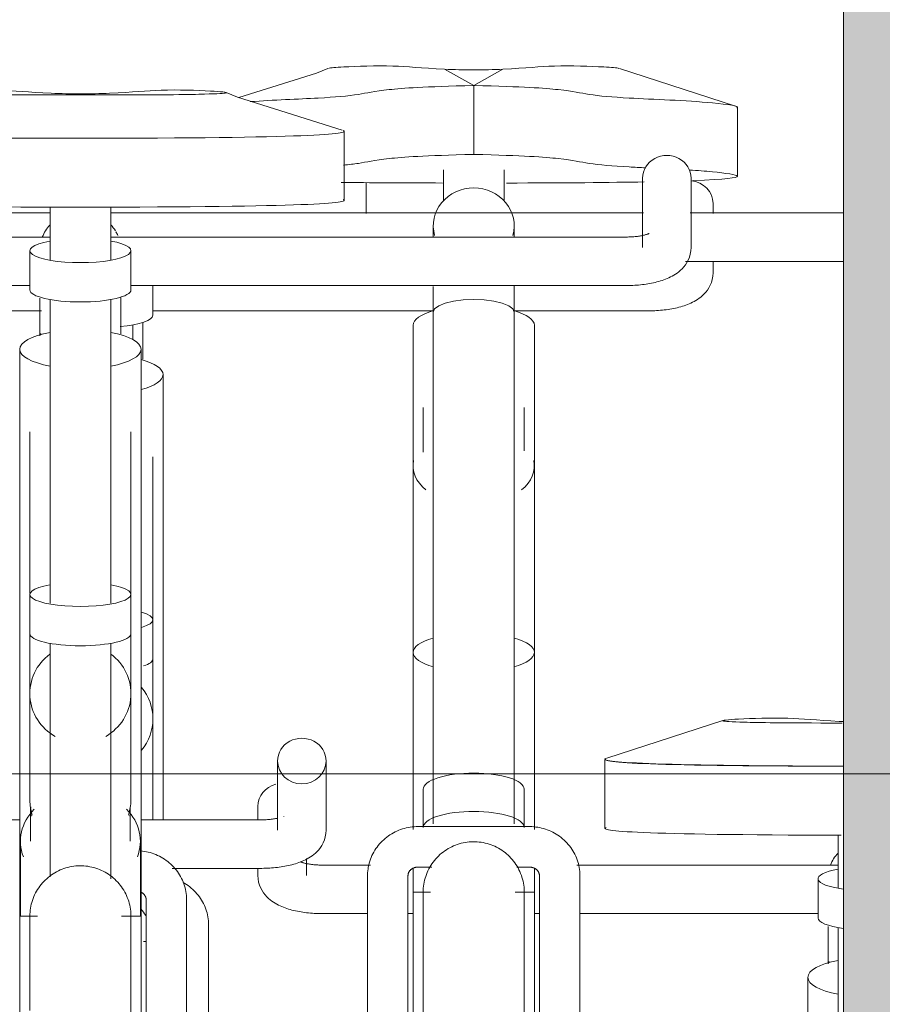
# Model space of a CAD drawing. Extents: x 50445 to 145605, y -10968 to 41989.
# Tile 227 of 256: x 96021 to 96447, y 273 to 760. Entities that reach past the tile are written whole.
import ezdxf

# ---------------------------------------------------------------- set-up
doc = ezdxf.new("R2010")
doc.units = 0
doc.header["$LTSCALE"] = 414.30304
doc.header["$MEASUREMENT"] = 0
for name, color, linetype, lineweight in [('A-DETL', 5, 'CONTINUOUS', 18), ('A-EQPM', 6, 'CONTINUOUS', 18), ('A-GENM', 6, 'CONTINUOUS', 18)]:
    doc.layers.add(name, color=color, linetype=linetype, lineweight=lineweight)

# ---------------------------------------------------------------- blocks, each defined once
blk = doc.blocks.new('42_KA leemstuc betonkolomafwerking - Type-V74-plotview doorsnede C C  -  1 op 100')
at = {"layer": 'A-GENM'}
h = blk.add_hatch(color=256, dxfattribs=at)
h.paths.add_polyline_path([(15248.73, -2480), (15802.73, -2480), (15802.73, -1463.74), (15783.05, -1462.63), (15779.84, -1461.44), (15766.34, -1452.92), (15764.44, -1450.59), (15763.56, -1444.95), (15762.83, -1434.06), (15763.24, -1407.83), (15766.34, -1402.77), (15771.72, -1399.85), (15777.93, -1399.85), (15783.31, -1402.77), (15786.42, -1407.83), (15786.83, -1410.75), (15786.83, -1438.97), (15794.83, -1439.83), (15802.73, -1439.83), (15802.73, -332.84), (15783.05, -331.72), (15779.84, -330.53), (15766.34, -322.02), (15764.44, -319.68), (15763.56, -314.04), (15762.83, -298.21), (15763.24, -276.92), (15766.34, -271.87), (15771.72, -268.95), (15777.93, -268.95), (15783.31, -271.87), (15786.42, -276.92), (15786.83, -279.84), (15786.83, -308.07), (15794.83, -308.93), (15802.73, -308.93), (15802.73, 530), (15248.73, 530), (15248.73, -2444.34)], flags=0)
h.paths.add_polyline_path([(15778.44, -1435.77), (15780.83, -1435.18), (15778.27, -1435.18)], flags=0)
h.paths.add_polyline_path([(15778.44, -304.86), (15780.83, -304.28), (15778.27, -304.28)], flags=0)
blk.add_line((15248.73, 530), (15248.73, -2480), dxfattribs=at)
blk = doc.blocks.new('97_KA_gestapelde fietsenstalling 8 fietsen 1600x1900 - Type-V118-plotview doorsnede C C  -  1 op 100')
at = {"layer": 'A-EQPM'}
for p, q in [((15012.69, -2.93), (15012.69, 12.25)), ((15184.2, -2.93), (15184.2, 1.91)), ((15184.2, -32.29), (15184.2, -26.51)), ((14907.2, -53.3), (14907.2, -38.45)), ((14612.2, -51.13), (14852.06, -51.13)), ((14907.1, -51.13), (15045.92, -51.13)), ((15085.75, -51.13), (15152.2, -51.13)), ((14897.2, -65.29), (14897.2, -57.99)), ((14912.2, -184.84), (14912.2, -82.63)), ((14907.2, -203.83), (14907.2, -123.36)), ((14912.2, -302.93), (14912.2, -152.21)), ((14907.2, -223.26), (14907.2, -203.83)), ((14907.2, -252.82), (14907.2, -223.26)), ((14907.2, -302.93), (14907.2, -252.82)), ((15189.03, -253.7), (15131.65, -272.31)), ((15130.61, -272.9), (15130.61, -306.98)), ((14959.1, -296.09), (14959.1, -302.93)), ((14907.2, -302.93), (14907.2, -298.21)), ((15246.1, -310.32), (15246.1, -336.54)), ((14983.1, -330.29), (14983.1, -321.9)), ((15014.79, -325.13), (14991.1, -325.13)), ((15246.1, -325.13), (15116.87, -325.13)), ((14959.1, -326.69), (14959.1, -330.29)), ((15236.1, -331.87), (15236.1, -351.3)), ((14991.1, -349.13), (15013.33, -349.13)), ((15033.31, -349.13), (15035.83, -349.13)), ((15095.83, -349.13), (15098.33, -349.13)), ((15118.31, -349.13), (15236.1, -349.13)), ((14934.7, -469.58), (14934.7, -354.68)), ((15246.1, -355.99), (15246.1, -506.13)), ((14903.83, -362.96), (14902.57, -362.96)), ((15241.57, -372.78), (15241.11, -374.01)), ((15231.1, -380.63), (15231.1, -482.84))]:
    blk.add_line(p, q, dxfattribs=at)
at = {"layer": 'A-EQPM', "flags": 128}
for points in [[(15184.2, -32.29), (15184.1, -33.96), (15183.82, -35.58), (15183.37, -37.1), (15182.8, -38.5), (15182.12, -39.77), (15181.39, -40.9), (15180.61, -41.91), (15179.8, -42.8), (15178.99, -43.58), (15178.17, -44.29), (15177.35, -44.92), (15176.53, -45.48), (15175.71, -45.99), (15174.89, -46.46), (15174.07, -46.89), (15173.25, -47.28), (15172.43, -47.65), (15171.59, -47.98), (15170.76, -48.3), (15169.92, -48.59), (15169.07, -48.86), (15168.21, -49.11), (15167.34, -49.35), (15166.46, -49.57), (15165.58, -49.77), (15164.69, -49.96), (15163.78, -50.13), (15162.87, -50.29), (15161.95, -50.43), (15161.03, -50.56), (15160.09, -50.68), (15159.16, -50.78), (15158.21, -50.87), (15157.26, -50.95), (15156.31, -51.01), (15155.35, -51.06), (15154.39, -51.1), (15153.42, -51.12), (15152.46, -51.13), (15152.2, -51.13)], [(14902.2, -75.02), (14902.2, -73.9), (14902.2, -72.76), (14902.2, -71.62), (14902.2, -70.47), (14902.2, -69.32), (14902.2, -68.16), (14902.2, -67), (14902.2, -65.84), (14902.2, -64.69), (14902.2, -63.53), (14902.2, -62.39), (14902.2, -61.25), (14902.2, -60.12), (14902.2, -59), (14902.2, -57.9), (14902.2, -56.81)], [(14980.13, -323.5), (14980.3, -323.58), (14980.52, -323.66), (14980.78, -323.75), (14981.08, -323.85), (14981.41, -323.96), (14981.78, -324.06), (14982.18, -324.17), (14982.61, -324.27), (14983.06, -324.37), (14983.54, -324.47), (14984.05, -324.56), (14984.57, -324.65), (14985.11, -324.73), (14985.67, -324.8), (14986.25, -324.87), (14986.84, -324.93), (14987.44, -324.99), (14988.05, -325.03), (14988.67, -325.07), (14989.3, -325.1), (14989.93, -325.12), (14990.56, -325.13), (14991.1, -325.13)], [(14959.1, -330.29), (14959.2, -331.96), (14959.48, -333.58), (14959.93, -335.1), (14960.5, -336.5), (14961.18, -337.77), (14961.92, -338.9), (14962.7, -339.91), (14963.5, -340.8), (14964.31, -341.58), (14965.13, -342.29), (14965.95, -342.92), (14966.77, -343.48), (14967.59, -343.99), (14968.41, -344.46), (14969.23, -344.89), (14970.05, -345.28), (14970.88, -345.65), (14971.71, -345.98), (14972.54, -346.3), (14973.38, -346.59), (14974.24, -346.86), (14975.09, -347.11), (14975.96, -347.35), (14976.84, -347.57), (14977.72, -347.77), (14978.62, -347.96), (14979.52, -348.13), (14980.43, -348.29), (14981.35, -348.43), (14982.27, -348.56), (14983.21, -348.68), (14984.15, -348.78), (14985.09, -348.87), (14986.04, -348.95), (14987, -349.01), (14987.95, -349.06), (14988.91, -349.1), (14989.88, -349.12), (14990.84, -349.13), (14991.1, -349.13)], [(14934.7, -354.68), (14934.68, -353.69), (14934.62, -352.7), (14934.51, -351.71), (14934.36, -350.74), (14934.18, -349.76), (14933.95, -348.8), (14933.68, -347.85), (14933.37, -346.91), (14933.03, -345.98), (14932.64, -345.07), (14932.22, -344.18), (14931.76, -343.31), (14931.27, -342.45), (14930.74, -341.62), (14930.18, -340.81), (14929.59, -340.02), (14928.96, -339.26), (14928.31, -338.53), (14927.62, -337.82), (14926.91, -337.14), (14926.18, -336.49), (14925.41, -335.87), (14924.63, -335.28), (14923.82, -334.72), (14922.99, -334.2), (14922.15, -333.7)], [(14901.29, -346.83), (14901.92, -347.6), (14902.52, -348.4), (14903.09, -349.23), (14903.62, -350.07)], [(15241.1, -355.44), (15241.1, -356.54), (15241.1, -357.65), (15241.1, -358.77), (15241.1, -359.91), (15241.1, -361.05), (15241.1, -362.2), (15241.1, -363.35), (15241.1, -364.51), (15241.1, -365.67), (15241.1, -366.83), (15241.1, -367.99), (15241.1, -369.14), (15241.1, -370.28), (15241.1, -371.42), (15241.1, -372.55), (15241.1, -373.67)]]:
    blk.add_lwpolyline(points, dxfattribs=at)
at = {"layer": 'A-EQPM'}
for centre, major_axis, ratio, start_param, end_param in [((15172.2, 1.91), (12, 0), 0.939693, 0, 1.476792), ((14882.2, -53.3), (25, 0), 0.237436, 5.071057, 6.283185), ((14882.2, -82.63), (30, 0), 0.320127, 5.404935, 7.157596), ((14882.2, -203.83), (25, 0), 0.237436, 5.593687, 6.972684), ((14882.2, -223.26), (25, 0), 0.237436, 5.664508, 6.283185), ((14882.2, -252.82), (25, 0), 0.978148, 5.593687, 6.972684), ((14971.1, -296.09), (12, 0), 0.939693, 1.832596, 3.141593), ((15261.1, -331.42), (20, 0), 0.931915, 2.426856, 2.797325), ((15261.1, -331.87), (25, 0), 0.237436, 2.220803, 4.18879), ((15261.1, -351.3), (25, 0), 0.237436, 3.141593, 4.18879), ((15261.1, -380.63), (30, 0), 0.320127, 2.094395, 4.18879)]:
    blk.add_ellipse(centre, major_axis=major_axis, ratio=ratio, start_param=start_param, end_param=end_param, dxfattribs=at)
blk.add_open_spline([(15246.64, -254.08), (15234.84, -253.46), (15221.98, -252.02), (15195.15, -252.83), (15185.56, -253.9), (15197.34, -254.52), (15217.52, -254.9), (15248, -254.9)], degree=3, knots=[0, 0, 0, 0, 0.0854061, 0.1773603, 0.2542553, 0.3207509, 0.3957861, 0.3957861, 0.3957861, 0.3957861], dxfattribs=at)
for points in [[(15248.72, -254.15), (15248.02, -254.13), (15247.33, -254.1), (15246.64, -254.08)], [(15131.18, -272.47), (15126.78, -274.2), (15153.24, -275.97), (15248.47, -276.25)], [(15247.63, -276.27), (15146.44, -276.11), (15127.04, -274.21), (15131.39, -272.47)], [(15247.63, -310.35), (15146.44, -310.19), (15127.04, -308.29), (15131.39, -306.55)]]:
    blk.add_open_spline(points, degree=3, dxfattribs=at)
blk = doc.blocks.new('97_KA_gestapelde fietsenstalling 16 fietsen 1600x2900 - Type-V122-plotview doorsnede C C  -  1 op 100')
at = {"layer": 'A-EQPM'}
for p, q in [((15051.37, 68.31), (15065.83, 60.28)), ((15065.83, 60.28), (15080.3, 68.31)), ((15137.91, 68.69), (15195.29, 50.08)), ((15065.83, 26.2), (15065.83, 60.28)), ((14858.23, 55.6), (14884.43, 55.6)), ((15196.32, 15.41), (15196.32, 49.49)), ((15001.82, 3.52), (15001.82, 37.6)), ((15050.83, 18.57), (15050.83, 3.11)), ((15080.83, 3.11), (15080.83, 18.57)), ((15149.33, 14.41), (15149.33, -19.79)), ((15173.33, -19.79), (15173.33, 14.41)), ((14856.33, 0.18), (14856.33, -26.04)), ((14886.33, -26.04), (14886.33, 0.18)), ((14856.33, -2.74), (14795.83, -2.74)), ((15149.74, -2.74), (14886.28, -2.74)), ((15248.73, -2.74), (15172.92, -2.74)), ((15045.83, -9.03), (15045.83, -14.68)), ((15085.83, -14.68), (15085.83, -9.03)), ((14856.33, -14.63), (14601.33, -14.63)), ((15141.33, -14.63), (14886.26, -14.63)), ((14846.33, -21.37), (14846.33, -40.8)), ((14896.33, -40.8), (14896.33, -21.37)), ((15170.65, -26.74), (15248.73, -26.74)), ((14601.33, -38.63), (14846.33, -38.63)), ((14896.23, -38.63), (15141.33, -38.63)), ((14856.33, -45.49), (14856.33, -195.63)), ((14886.33, -195.63), (14886.33, -45.49)), ((15045.83, -51.74), (15045.83, -304.74)), ((15085.83, -304.74), (15085.83, -51.74)), ((15035.83, -58.24), (15035.83, -220.01)), ((15095.83, -220.01), (15095.83, -58.24)), ((14851.8, -62.28), (14851.34, -63.51)), ((14841.33, -70.13), (14841.33, -172.34)), ((14901.33, -172.34), (14901.33, -70.13)), ((15040.83, -98.97), (15040.83, -121.07)), ((15090.83, -120.28), (15090.83, -98.97)), ((14846.33, -110.86), (14846.33, -190.9)), ((14896.33, -191.33), (14896.33, -110.86)), ((15035.83, -127.82), (15035.83, -166.32)), ((15095.83, -166.32), (15095.83, -127.82)), ((14841.33, -139.71), (14841.33, -350.46)), ((14901.33, -350.46), (14901.33, -139.71)), ((14846.33, -191.33), (14846.33, -210.76)), ((14896.33, -210.76), (14896.33, -191.33)), ((14846.33, -210.76), (14846.33, -240.32)), ((14896.33, -240.32), (14896.33, -210.76)), ((14856.33, -215.44), (14856.33, -331)), ((14886.33, -331.91), (14886.33, -215.44)), ((15035.83, -220.01), (15035.83, -307.57)), ((15095.83, -307.57), (15095.83, -220.01)), ((14846.33, -240.32), (14846.33, -292.3)), ((14896.33, -292.3), (14896.33, -240.32)), ((14968.83, -273.7), (14968.83, -307.9)), ((14992.83, -307.9), (14992.83, -273.7)), ((14846.33, -284.79), (14846.33, -292.3)), ((14896.33, -292.3), (14896.33, -284.79)), ((15040.83, -287.65), (15040.83, -306.59)), ((15090.83, -306.59), (15090.83, -287.65)), ((14846.68, -298.19), (14846.68, -313.36)), ((14895.98, -313.36), (14895.98, -298.19)), ((14972.01, -301.01), (14971.94, -301.05)), ((14841.33, -302.74), (14807.03, -302.74)), ((14960.83, -302.74), (14901.33, -302.74)), ((15093.33, -306.1), (15038.33, -306.1)), ((14841.68, -313.36), (14841.68, -350.46)), ((14900.98, -350.5), (14900.98, -313.36)), ((15038.33, -326.1), (15045.12, -326.1)), ((15087.12, -326.1), (15093.33, -326.1)), ((14916.66, -326.74), (14960.83, -326.74)), ((15013.33, -330.29), (15013.33, -637.45)), ((15033.33, -599.91), (15033.33, -330.29)), ((15035.83, -326.54), (15035.83, -338.57)), ((15095.83, -338.57), (15095.83, -326.54)), ((15098.33, -330.29), (15098.33, -599.91)), ((15118.33, -637.45), (15118.33, -330.29)), ((15044.49, -338.57), (15035.83, -338.57)), ((15035.83, -643.38), (15035.83, -338.57)), ((15095.83, -338.57), (15086.3, -338.57)), ((15095.83, -338.57), (15095.83, -643.38)), ((14903.83, -342.18), (14903.83, -432.34)), ((14923.83, -457.08), (14923.83, -342.18)), ((14850.08, -350.46), (14841.33, -350.46)), ((14841.33, -655.27), (14841.33, -350.46)), ((14901.33, -350.46), (14891.7, -350.46)), ((14901.33, -350.46), (14901.33, -655.27))]:
    blk.add_line(p, q, dxfattribs=at)
at = {"layer": 'A-EQPM', "flags": 128}
for points in [[(14949.75, 54.3), (14988.08, 66.39), (14993.76, 68.69)], [(15000.79, 38.19), (14949.09, 54.5), (14943.4, 56.8)], [(15152.54, -12.89), (15152.51, -12.9), (15152.43, -12.94), (15152.31, -13), (15152.13, -13.08), (15151.91, -13.16), (15151.65, -13.25), (15151.35, -13.35), (15151.02, -13.46), (15150.65, -13.56), (15150.25, -13.67), (15149.82, -13.77), (15149.37, -13.87), (15148.89, -13.97), (15148.39, -14.06), (15147.86, -14.15), (15147.32, -14.23), (15146.76, -14.3), (15146.18, -14.37), (15145.6, -14.43), (15144.99, -14.49), (15144.38, -14.53), (15143.76, -14.57), (15143.14, -14.6), (15142.51, -14.62), (15141.87, -14.63), (15141.33, -14.63)], [(15173.33, -19.79), (15173.23, -21.46), (15172.95, -23.08), (15172.51, -24.6), (15171.93, -26), (15171.26, -27.27), (15170.52, -28.4), (15169.74, -29.41), (15168.93, -30.3), (15168.12, -31.08), (15167.3, -31.79), (15166.48, -32.42), (15165.66, -32.98), (15164.84, -33.49), (15164.02, -33.96), (15163.2, -34.39), (15162.38, -34.78), (15161.56, -35.15), (15160.73, -35.48), (15159.89, -35.8), (15159.05, -36.09), (15158.2, -36.36), (15157.34, -36.61), (15156.47, -36.85), (15155.6, -37.07), (15154.71, -37.27), (15153.82, -37.46), (15152.92, -37.63), (15152.01, -37.79), (15151.09, -37.93), (15150.16, -38.06), (15149.23, -38.18), (15148.29, -38.28), (15147.34, -38.37), (15146.39, -38.45), (15145.44, -38.51), (15144.48, -38.56), (15143.52, -38.6), (15142.56, -38.62), (15141.59, -38.63), (15141.33, -38.63)], [(15085.83, -38.66), (15085.83, -39.81), (15085.83, -40.96), (15085.83, -42.12), (15085.83, -43.28), (15085.83, -44.44), (15085.83, -45.6), (15085.83, -46.75), (15085.83, -47.89), (15085.83, -49.03), (15085.83, -50.16), (15085.83, -51.28), (15085.83, -51.74)], [(15045.83, -51.74), (15045.83, -50.63), (15045.83, -49.51), (15045.83, -48.37), (15045.83, -47.23), (15045.83, -46.08), (15045.83, -44.93), (15045.83, -43.77), (15045.83, -42.61), (15045.83, -41.45), (15045.83, -40.29), (15045.83, -39.14)], [(14851.33, -44.94), (14851.33, -46.04), (14851.33, -47.15), (14851.33, -48.27), (14851.33, -49.41), (14851.33, -50.55), (14851.33, -51.7), (14851.33, -52.85), (14851.33, -54.01), (14851.33, -55.17), (14851.33, -56.33), (14851.33, -57.49), (14851.33, -58.64), (14851.33, -59.78), (14851.33, -60.92), (14851.33, -62.05), (14851.33, -63.17)], [(14891.33, -62.52), (14891.33, -61.4), (14891.33, -60.26), (14891.33, -59.12), (14891.33, -57.97), (14891.33, -56.82), (14891.33, -55.66), (14891.33, -54.5), (14891.33, -53.34), (14891.33, -52.19), (14891.33, -51.03), (14891.33, -49.89), (14891.33, -48.75), (14891.33, -47.62), (14891.33, -46.5), (14891.33, -45.4), (14891.33, -44.31)], [(15045.83, -51.74), (15046.52, -50.12), (15048.51, -48.62), (15051.69, -47.32), (15055.83, -46.33), (15060.66, -45.7), (15065.83, -45.49)], [(15065.83, -45.49), (15071.01, -45.7), (15075.83, -46.33), (15079.98, -47.32), (15083.15, -48.62), (15085.15, -50.12), (15085.83, -51.74)], [(14968.87, -301.98), (14968.39, -302.08), (14967.89, -302.17), (14967.37, -302.26), (14966.82, -302.34), (14966.26, -302.41), (14965.69, -302.48), (14965.1, -302.54), (14964.5, -302.6), (14963.89, -302.64), (14963.27, -302.68), (14962.64, -302.71), (14962.01, -302.73), (14961.37, -302.74), (14960.83, -302.74)], [(15038.33, -306.1), (15037.36, -306.12), (15036.38, -306.18), (15035.41, -306.27), (15034.44, -306.4), (15033.47, -306.57), (15032.51, -306.77), (15031.57, -307.01), (15030.63, -307.28), (15029.7, -307.59), (15028.78, -307.94), (15027.88, -308.32), (15026.99, -308.73), (15026.12, -309.18), (15025.27, -309.67), (15024.43, -310.18), (15023.62, -310.73), (15022.83, -311.31), (15022.06, -311.93), (15021.32, -312.57), (15020.6, -313.24), (15019.91, -313.94), (15019.24, -314.67), (15018.61, -315.42), (15018.01, -316.2), (15017.44, -317.01), (15016.9, -317.83), (15016.4, -318.68), (15015.93, -319.55), (15015.5, -320.44), (15015.1, -321.34), (15014.75, -322.27), (15014.43, -323.2), (15014.15, -324.15), (15013.91, -325.11), (15013.71, -326.08), (15013.56, -327.06), (15013.44, -328.04), (15013.37, -329.03), (15013.34, -330.02), (15013.33, -330.29)], [(15118.33, -330.29), (15118.31, -329.3), (15118.25, -328.31), (15118.15, -327.32), (15118, -326.34), (15117.81, -325.37), (15117.59, -324.41), (15117.32, -323.46), (15117.01, -322.52), (15116.66, -321.59), (15116.28, -320.68), (15115.86, -319.79), (15115.4, -318.91), (15114.91, -318.06), (15114.38, -317.23), (15113.82, -316.42), (15113.22, -315.63), (15112.6, -314.87), (15111.94, -314.13), (15111.26, -313.43), (15110.55, -312.75), (15109.81, -312.1), (15109.05, -311.48), (15108.26, -310.89), (15107.46, -310.33), (15106.63, -309.8), (15105.78, -309.31), (15104.91, -308.85), (15104.03, -308.43), (15103.13, -308.04), (15102.22, -307.68), (15101.29, -307.36), (15100.36, -307.08), (15099.41, -306.83), (15098.46, -306.62), (15097.49, -306.44), (15096.52, -306.3), (15095.55, -306.2), (15094.58, -306.13), (15093.6, -306.11), (15093.33, -306.1)], [(14992.83, -307.9), (14992.74, -309.57), (14992.45, -311.19), (14992.01, -312.71), (14991.43, -314.11), (14990.76, -315.38), (14990.02, -316.51), (14989.24, -317.52), (14988.44, -318.4), (14987.62, -319.19), (14986.8, -319.9), (14985.98, -320.52), (14985.16, -321.09), (14984.34, -321.6), (14983.53, -322.07), (14982.71, -322.5), (14981.89, -322.89), (14981.06, -323.26), (14980.23, -323.59), (14979.39, -323.91), (14978.55, -324.2), (14977.7, -324.47), (14976.84, -324.72), (14975.97, -324.96), (14975.1, -325.18), (14974.21, -325.38), (14973.32, -325.57), (14972.42, -325.74), (14971.51, -325.9), (14970.59, -326.04), (14969.66, -326.17), (14968.73, -326.29), (14967.79, -326.39), (14966.85, -326.48), (14965.89, -326.56), (14964.94, -326.62), (14963.98, -326.67), (14963.02, -326.71), (14962.06, -326.73), (14961.09, -326.74), (14960.83, -326.74)], [(15040.83, -338.57), (15040.85, -337.57), (15040.91, -336.57), (15041.01, -335.58), (15041.15, -334.59), (15041.33, -333.6), (15041.55, -332.63), (15041.81, -331.66), (15042.1, -330.71), (15042.44, -329.76), (15042.81, -328.84), (15043.22, -327.92), (15043.66, -327.03), (15044.14, -326.15), (15044.65, -325.29), (15045.2, -324.45), (15045.78, -323.64), (15046.39, -322.85), (15047.04, -322.09), (15047.71, -321.35), (15048.42, -320.64), (15049.15, -319.95), (15049.91, -319.3), (15050.69, -318.68), (15051.5, -318.09), (15052.33, -317.53), (15053.18, -317.01), (15054.05, -316.52), (15054.94, -316.07), (15055.85, -315.65), (15056.78, -315.27), (15057.71, -314.93), (15058.67, -314.62), (15059.63, -314.35), (15060.6, -314.12), (15061.58, -313.93), (15062.57, -313.78), (15063.57, -313.67), (15064.56, -313.6), (15065.56, -313.57), (15066.56, -313.58), (15067.56, -313.63), (15068.56, -313.72), (15069.55, -313.85), (15070.54, -314.02), (15071.51, -314.22), (15072.48, -314.47), (15073.44, -314.76), (15074.39, -315.08), (15075.32, -315.44), (15076.24, -315.84), (15077.14, -316.27), (15078.02, -316.74), (15078.88, -317.25), (15079.73, -317.79), (15080.55, -318.36), (15081.34, -318.96), (15082.11, -319.6), (15082.86, -320.26), (15083.58, -320.96), (15084.27, -321.68), (15084.93, -322.43), (15085.56, -323.21), (15086.16, -324.01), (15086.72, -324.84), (15087.26, -325.68), (15087.75, -326.55), (15088.22, -327.44), (15088.65, -328.34), (15089.04, -329.26), (15089.39, -330.2), (15089.71, -331.14), (15089.98, -332.1), (15090.22, -333.08), (15090.42, -334.06), (15090.58, -335.04), (15090.71, -336.04), (15090.79, -337.03), (15090.83, -338.03), (15090.83, -338.57)], [(14923.83, -342.18), (14923.81, -341.19), (14923.75, -340.2), (14923.64, -339.21), (14923.5, -338.24), (14923.31, -337.26), (14923.08, -336.3), (14922.82, -335.35), (14922.51, -334.41), (14922.16, -333.48), (14921.78, -332.57), (14921.36, -331.68), (14920.9, -330.81), (14920.4, -329.95), (14919.88, -329.12), (14919.31, -328.31), (14918.72, -327.52), (14918.1, -326.76), (14917.44, -326.03), (14916.76, -325.32), (14916.05, -324.64), (14915.31, -323.99), (14914.55, -323.37), (14913.76, -322.78), (14912.95, -322.22), (14912.13, -321.7), (14911.28, -321.2), (14910.41, -320.74), (14909.53, -320.32), (14908.63, -319.93), (14907.72, -319.57), (14906.79, -319.25), (14905.86, -318.97), (14904.91, -318.72), (14903.95, -318.51), (14902.99, -318.33), (14902.02, -318.19), (14901.05, -318.09)], [(14852.54, -333.98), (14853.21, -333.24), (14853.91, -332.53), (14854.65, -331.85), (14855.4, -331.19), (14856.19, -330.57), (14856.99, -329.98), (14857.82, -329.42), (14858.68, -328.9), (14859.55, -328.41), (14860.44, -327.96), (14861.35, -327.54), (14862.27, -327.16), (14863.21, -326.82), (14864.16, -326.51), (14865.13, -326.24), (14866.1, -326.01), (14867.08, -325.83), (14868.07, -325.67), (14869.07, -325.56), (14870.06, -325.49), (14871.06, -325.46), (14872.06, -325.47), (14873.06, -325.52), (14874.06, -325.61), (14875.05, -325.74), (14876.03, -325.91), (14877.01, -326.12), (14877.98, -326.36), (14878.94, -326.65), (14879.89, -326.97), (14880.82, -327.33), (14881.74, -327.73), (14882.64, -328.16), (14883.52, -328.63), (14884.38, -329.14), (14885.22, -329.68), (14886.04, -330.25), (14886.84, -330.85), (14887.61, -331.49), (14888.36, -332.16), (14889.08, -332.85), (14889.77, -333.57), (14890.43, -334.33), (14891.06, -335.1), (14891.66, -335.9), (14892.22, -336.73), (14892.75, -337.57), (14893.25, -338.44), (14893.72, -339.33), (14894.14, -340.23), (14894.53, -341.15), (14894.89, -342.09), (14895.2, -343.04), (14895.48, -344), (14895.72, -344.97), (14895.92, -345.95), (14896.08, -346.93), (14896.2, -347.93), (14896.28, -348.92), (14896.33, -349.92), (14896.33, -350.46)], [(15033.33, -330.29), (15033.34, -330.14), (15033.35, -330), (15033.36, -329.85), (15033.38, -329.71), (15033.41, -329.57), (15033.45, -329.42), (15033.49, -329.28), (15033.53, -329.13), (15033.59, -328.99), (15033.65, -328.85), (15033.71, -328.7), (15033.79, -328.56), (15033.87, -328.42), (15033.96, -328.28), (15034.06, -328.14), (15034.16, -328), (15034.27, -327.87), (15034.39, -327.74), (15034.51, -327.61), (15034.65, -327.48), (15034.79, -327.35), (15034.94, -327.23), (15035.09, -327.12), (15035.25, -327.01), (15035.42, -326.9), (15035.59, -326.8), (15035.77, -326.7), (15035.96, -326.61), (15036.15, -326.53), (15036.35, -326.45), (15036.55, -326.38), (15036.76, -326.32), (15036.97, -326.27), (15037.18, -326.22), (15037.39, -326.18), (15037.61, -326.15), (15037.83, -326.13), (15038.05, -326.11), (15038.27, -326.1), (15038.33, -326.1)], [(15093.33, -326.1), (15093.56, -326.11), (15093.78, -326.12), (15094, -326.14), (15094.22, -326.17), (15094.43, -326.21), (15094.65, -326.25), (15094.86, -326.31), (15095.06, -326.37), (15095.27, -326.43), (15095.46, -326.51), (15095.66, -326.59), (15095.84, -326.68), (15096.03, -326.77), (15096.2, -326.87), (15096.37, -326.98), (15096.54, -327.09), (15096.69, -327.2), (15096.84, -327.32), (15096.98, -327.44), (15097.12, -327.57), (15097.25, -327.7), (15097.37, -327.83), (15097.48, -327.97), (15097.59, -328.1), (15097.68, -328.24), (15097.77, -328.38), (15097.86, -328.52), (15097.93, -328.66), (15098, -328.81), (15098.07, -328.95), (15098.12, -329.09), (15098.17, -329.24), (15098.21, -329.38), (15098.25, -329.53), (15098.28, -329.67), (15098.3, -329.82), (15098.32, -329.96), (15098.33, -330.1), (15098.33, -330.25), (15098.33, -330.29)], [(14846.33, -350.46), (14846.35, -349.46), (14846.41, -348.46), (14846.51, -347.47), (14846.65, -346.48), (14846.83, -345.49), (14847.05, -344.52), (14847.31, -343.55), (14847.6, -342.6), (14847.93, -341.65), (14848.31, -340.73), (14848.71, -339.81), (14849.16, -338.92), (14849.64, -338.04), (14850.15, -337.18), (14850.7, -336.35), (14851.28, -335.53), (14851.89, -334.74), (14852.54, -333.98)], [(14901.34, -338.57), (14901.52, -338.66), (14901.7, -338.76), (14901.87, -338.87), (14902.03, -338.98), (14902.19, -339.09), (14902.34, -339.21), (14902.48, -339.34), (14902.62, -339.46), (14902.74, -339.59), (14902.86, -339.72), (14902.98, -339.86), (14903.08, -339.99), (14903.18, -340.13), (14903.27, -340.27), (14903.36, -340.41), (14903.43, -340.56), (14903.5, -340.7), (14903.56, -340.84), (14903.62, -340.99), (14903.67, -341.13), (14903.71, -341.27), (14903.75, -341.42), (14903.78, -341.56), (14903.8, -341.71), (14903.82, -341.85), (14903.83, -341.99), (14903.83, -342.14), (14903.83, -342.18)], [(15040.83, -338.96), (15040.83, -338.59), (15040.83, -338.57)], [(15040.83, -345.32), (15040.83, -343.01), (15040.83, -341.17), (15040.83, -339.83), (15040.83, -338.96), (15040.83, -338.59), (15040.83, -338.57)], [(15040.83, -338.57), (15040.83, -338.81), (15040.83, -339.55), (15040.83, -340.76), (15040.83, -342.46), (15040.83, -344.65), (15040.83, -347.31), (15040.83, -350.44), (15040.83, -354.04), (15040.83, -358.11), (15040.83, -362.63), (15040.83, -367.6), (15040.83, -373.02), (15040.83, -378.86), (15040.83, -385.13), (15040.83, -391.81), (15040.83, -398.89)], [(15090.83, -338.96), (15090.83, -338.59), (15090.83, -338.57)], [(15090.83, -400.87), (15090.83, -393.68), (15090.83, -386.89), (15090.83, -380.51), (15090.83, -374.55), (15090.83, -369.02), (15090.83, -363.93), (15090.83, -359.29), (15090.83, -355.1), (15090.83, -351.37), (15090.83, -348.11), (15090.83, -345.32), (15090.83, -343.01), (15090.83, -341.17), (15090.83, -339.83), (15090.83, -338.96), (15090.83, -338.59), (15090.83, -338.57)], [(15090.83, -338.57), (15090.83, -338.81), (15090.83, -339.55), (15090.83, -340.76), (15090.83, -342.46), (15090.83, -344.65), (15090.83, -345.87)], [(14846.33, -357.21), (14846.33, -354.9), (14846.33, -353.06), (14846.33, -351.72), (14846.33, -350.85), (14846.33, -350.48), (14846.33, -350.46)], [(14846.33, -350.46), (14846.33, -350.71), (14846.33, -351.44), (14846.33, -352.65), (14846.33, -354.35), (14846.33, -356.54), (14846.33, -359.2), (14846.33, -362.33), (14846.33, -365.93), (14846.33, -370), (14846.33, -374.52), (14846.33, -379.49), (14846.33, -384.91), (14846.33, -390.75), (14846.33, -397.02)], [(14846.33, -350.85), (14846.33, -350.48), (14846.33, -350.46)], [(14896.33, -398.78), (14896.33, -392.4), (14896.33, -386.44), (14896.33, -380.91), (14896.33, -375.82), (14896.33, -371.18), (14896.33, -366.99), (14896.33, -363.26), (14896.33, -360), (14896.33, -357.21), (14896.33, -354.9), (14896.33, -353.06), (14896.33, -351.72), (14896.33, -350.85), (14896.33, -350.48), (14896.33, -350.46)], [(14896.33, -350.46), (14896.33, -350.71), (14896.33, -351.44), (14896.33, -352.65), (14896.33, -354.35), (14896.33, -356.54)], [(14896.33, -350.85), (14896.33, -350.48), (14896.33, -350.46)]]:
    blk.add_lwpolyline(points, dxfattribs=at)
at = {"layer": 'A-EQPM'}
for centre, major_axis, ratio, start_param, end_param in [((15161.33, 14.41), (12, 0), 0.939693, 0, 3.141593), ((15065.83, -9.03), (20, 0), 0.931915, 1.570796, 3.403392), ((15065.83, -9.03), (20, 0), 0.931915, 6.021386, 7.853982), ((14871.33, -20.92), (20, 0), 0.931915, 2.426856, 2.797325), ((14871.33, -20.92), (20, 0), 0.931915, 0.523599, 0.719846), ((14871.33, -20.92), (20, 0), 0.931915, 0.386718, 0.496897), ((14871.33, -21.37), (25, 0), 0.237436, 2.220803, 4.712389), ((14871.33, -21.37), (25, 0), 0.237436, 4.712389, 7.208051), ((14871.33, -40.8), (25, 0), 0.237436, 3.141593, 4.712389), ((14871.33, -40.8), (25, 0), 0.237436, 4.712389, 6.283185), ((15065.83, -58.24), (30, 0), 0.320127, 2.293457, 3.141593), ((15065.83, -58.24), (30, 0), 0.320127, 0, 0.848135), ((14871.33, -70.13), (30, 0), 0.320127, 2.094395, 4.18879), ((14871.33, -70.13), (30, 0), 0.320127, 5.235988, 7.330383), ((15065.83, -127.82), (30, 0), 0.642922, 3.001013, 3.804386), ((15065.83, -127.82), (30, 0), 0.642922, 5.620392, 6.423765), ((14871.33, -191.33), (25, 0), 0.237436, 2.219192, 4.712389), ((14871.33, -191.33), (25, 0), 0.237436, 4.712389, 7.203975), ((14871.33, -210.76), (25, 0), 0.237436, 3.141593, 4.712389), ((14871.33, -210.76), (25, 0), 0.237436, 4.712389, 6.283185), ((15065.83, -220.01), (30, 0), 0.320127, 2.305075, 3.98686), ((15065.83, -220.01), (30, 0), 0.320127, 5.437917, 7.119703), ((14871.33, -240.32), (25, 0), 0.978148, 2.220803, 4.18879), ((14871.33, -240.32), (25, 0), 0.978148, 5.235988, 7.20753), ((14980.83, -273.7), (12, 0), 0.939693, 0, 3.141593), ((14980.83, -273.7), (12, 0), 0.939693, 3.141593, 6.283185), ((15065.83, -287.65), (25, 0), 0.320127, 1.570796, 3.141593), ((15065.83, -287.65), (25, 0), 0.320127, 0, 1.570796), ((14871.33, -298.19), (24.65, 0), 0.838671, 3.05396, 3.278335), ((14871.33, -298.19), (24.65, 0), 0.838671, 6.146443, 6.370818), ((14871.33, -313.36), (29.65, 0), 0.838671, 2.450228, 3.455752), ((14871.33, -313.36), (29.65, 0), 0.838671, 5.969026, 6.97455), ((15065.83, -306.59), (25, 0), 0.320127, 1.570796, 3.141593), ((15065.83, -306.59), (25, 0), 0.320127, 0, 1.570796)]:
    blk.add_ellipse(centre, major_axis=major_axis, ratio=ratio, start_param=start_param, end_param=end_param, dxfattribs=at)
for points, knots in [([(14994, 68.76), (14994.93, 68.99), (15002.14, 69.63), (15026.71, 70.38), (15039.57, 68.93), (15051.37, 68.31)], [0.1629708, 0.1629708, 0.1629708, 0.1629708, 0.2184258, 0.31038, 0.3957861, 0.3957861, 0.3957861, 0.3957861]), ([(15080.3, 68.31), (15092.1, 68.93), (15104.96, 70.38), (15129.53, 69.63), (15136.74, 68.99), (15137.66, 68.76)], [0, 0, 0, 0, 0.0854061, 0.1773603, 0.2328154, 0.2328154, 0.2328154, 0.2328154]), ([(14955.34, 52.29), (14966.81, 53.11), (14989.58, 53.88), (15009.23, 55.55), (15019.31, 58.16), (15041.11, 59.68), (15065.83, 60.28)], [0.3041448, 0.3041448, 0.3041448, 0.3041448, 0.4502283, 0.5734918, 0.6784828, 0.7724372, 0.7724372, 0.7724372, 0.7724372]), ([(15065.83, 60.28), (15041.11, 59.68), (15019.31, 58.16), (15009.23, 55.55), (14989.58, 53.88), (14966.81, 53.11), (14955.34, 52.29)], [-0.7724372, -0.7724372, -0.7724372, -0.7724372, -0.6784828, -0.5734918, -0.4502283, -0.3041448, -0.3041448, -0.3041448, -0.3041448]), ([(15065.83, 60.28), (15090.56, 59.68), (15112.36, 58.16), (15122.44, 55.55), (15143.82, 53.73), (15179.37, 52.66), (15198.03, 50.04), (15195.93, 49.14)], [0, 0, 0, 0, 0.0939544, 0.1989454, 0.3222089, 0.5012721, 0.6007845, 0.6007845, 0.6007845, 0.6007845]), ([(15195.93, 49.14), (15198.03, 50.04), (15179.37, 52.66), (15143.82, 53.73), (15122.44, 55.55), (15112.36, 58.16), (15090.56, 59.68), (15065.83, 60.28)], [-0.6007845, -0.6007845, -0.6007845, -0.6007845, -0.5012721, -0.3222089, -0.1989454, -0.0939544, 0, 0, 0, 0]), ([(14856.87, 56.42), (14845.07, 57.04), (14832.21, 58.48), (14805.38, 57.67), (14795.79, 56.6), (14807.57, 55.98), (14827.75, 55.6), (14858.23, 55.6)], [0, 0, 0, 0, 0.0854061, 0.1773603, 0.2542553, 0.3207509, 0.3957861, 0.3957861, 0.3957861, 0.3957861]), ([(14884.43, 55.6), (14914.91, 55.6), (14935.09, 55.98), (14946.87, 56.6), (14937.29, 57.67), (14910.45, 58.48), (14897.6, 57.04), (14885.8, 56.42)], [0, 0, 0, 0, 0.0750352, 0.1415308, 0.2184258, 0.31038, 0.3957861, 0.3957861, 0.3957861, 0.3957861]), ([(15065.83, 26.2), (15041.11, 25.6), (15019.31, 24.08), (15011.43, 22.04), (15004.19, 21.16), (15001.47, 20.9)], [-0.7724372, -0.7724372, -0.7724372, -0.7724372, -0.6784828, -0.5734918, -0.5206986, -0.5206986, -0.5206986, -0.5206986]), ([(15150.92, 19.58), (15148.05, 19.71), (15136.44, 20.28), (15122.44, 21.47), (15112.36, 24.08), (15090.56, 25.6), (15065.83, 26.2)], [-0.3607116, -0.3607116, -0.3607116, -0.3607116, -0.3222089, -0.1989454, -0.0939544, 0, 0, 0, 0]), ([(15174.21, 13.23), (15207.36, 14.47), (15193.5, 16.94), (15176.51, 18.23), (15172.66, 18.47)], [-0.6734501, -0.6734501, -0.6734501, -0.6734501, -0.5012721, -0.4518361, -0.4518361, -0.4518361, -0.4518361]), ([(14847.55, -300.48), (14847.42, -300.05), (14846.99, -298.5), (14846.48, -295.78), (14846.33, -293.46), (14846.33, -292.3)], [0.40033552, 0.40033552, 0.40033552, 0.40033552, 0.41666667, 0.45833333, 0.5, 0.5, 0.5, 0.5]), ([(14896.33, -292.3), (14896.33, -293.46), (14896.19, -295.78), (14895.68, -298.5), (14895.25, -300.05), (14895.12, -300.48)], [0.5, 0.5, 0.5, 0.5, 0.54166667, 0.58333333, 0.59966448, 0.59966448, 0.59966448, 0.59966448])]:
    blk.add_open_spline(points, degree=3, knots=knots, dxfattribs=at)
for points in [[(15051.37, 68.31), (15056.13, 68.12), (15060.95, 68.03), (15065.83, 68.03)], [(15065.83, 68.03), (15070.72, 68.03), (15075.54, 68.12), (15080.3, 68.31)], [(14871.33, 56.14), (14866.45, 56.14), (14861.63, 56.23), (14856.87, 56.42)], [(14885.8, 56.42), (14881.04, 56.23), (14876.21, 56.14), (14871.33, 56.14)], [(14741.41, 38.03), (14736.82, 36.22), (14758.4, 34.22), (14871.33, 34.22)], [(14871.33, 34.22), (14758.4, 34.22), (14736.82, 36.22), (14741.41, 38.03)], [(14871.33, 34.22), (14984.27, 34.22), (15005.85, 36.22), (15001.25, 38.03)], [(15001.25, 38.03), (15005.85, 36.22), (14984.27, 34.22), (14871.33, 34.22)], [(15000.36, 12.34), (15014.02, 12.19), (15031.61, 12.11), (15050.45, 12.07)], [(15082, 12.05), (15111.23, 12.1), (15133.45, 12.31), (15150.14, 12.61)], [(14871.33, 0.14), (14758.4, 0.14), (14736.82, 2.14), (14741.41, 3.95)], [(15001.25, 3.95), (15005.85, 2.14), (14984.27, 0.14), (14871.33, 0.14)]]:
    blk.add_open_spline(points, degree=3, dxfattribs=at)

msp = doc.modelspace()

# ---------------------------------------------------------------- linework, layer by layer
at = {"layer": 'A-DETL'}
msp.add_line((142875.48, 387.18), (74362.52, 387.18), dxfattribs=at)

# ---------------------------------------------------------------- block references
at = {"layer": 'A-EQPM'}
for name in ['97_KA_gestapelde fietsenstalling 16 fietsen 1600x2900 - Type-V122-plotview doorsnede C C  -  1 op 100', '97_KA_gestapelde fietsenstalling 8 fietsen 1600x1900 - Type-V118-plotview doorsnede C C  -  1 op 100']:
    msp.add_blockref(name, (81179.52, 667.18), dxfattribs=at)
at = {"layer": 'A-GENM'}
msp.add_blockref('42_KA leemstuc betonkolomafwerking - Type-V74-plotview doorsnede C C  -  1 op 100', (81179.52, 667.18), dxfattribs=at)

doc.saveas('drawing.dxf')
